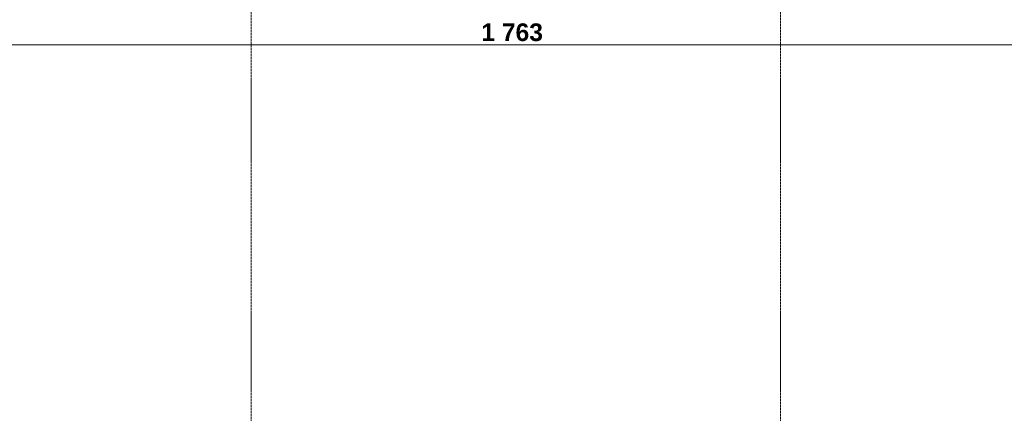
# Model space of a CAD drawing. Extents: x -7314 to 11761, y 144 to 9383.
# Tile 129 of 193: x 2766 to 3883, y 7793 to 8239. Entities that reach past the tile are written whole.
import ezdxf
from ezdxf.xclip import XClip

# ---------------------------------------------------------------- set-up
doc = ezdxf.new("R2010")
doc.units = 0
doc.header["$MEASUREMENT"] = 0
doc.header["$XCLIPFRAME"] = 0
doc.linetypes.add('Krawędzie ukryte', pattern=[68, 48, -20])
doc.layers.add('FORMA - Arch 01 - 410-K Osie', color=7, linetype='Continuous')
doc.layers.add('FORMA - Arch 04 - Wymiary ogólne', color=7, linetype='Continuous')
doc.styles.add('STYL_AUTOMATYCZNY_9', font='arial.ttf')

# ---------------------------------------------------------------- blocks, each defined once
blk = doc.blocks.new('Rysunek_1_1', base_point=(4185.3, -5972.4))
at = {"layer": 'FORMA - Arch 01 - 410-K Osie', "color": 7, "linetype": 'Krawędzie ukryte', "lineweight": 13, "ltscale": 0.025}
for p, q in [((3029, 5890.7), (3029, 8978.4)), ((3629, 5890.7), (3629, 8978.4))]:
    blk.add_line(p, q, dxfattribs=at)
at = {"layer": 'FORMA - Arch 04 - Wymiary ogólne', "color": 154, "linetype": 'Continuous', "lineweight": 13, "ltscale": 0.025}
blk.add_line((4190.6, 8210.9), (2427.2, 8210.9), dxfattribs=at)
at = {"layer": 'FORMA - Arch 04 - Wymiary ogólne', "color": 154, "linetype": 'Continuous', "lineweight": 13, "insert": (3289.8, 8214.9), "char_height": 20, "width": 68.638, "attachment_point": 7, "style": 'STYL_AUTOMATYCZNY_9'}
blk.add_mtext('\\A1;{\\pql;\\fArial|b1|i0|c238|p0;\\W1.000000;1\xa0763}', dxfattribs=at)

msp = doc.modelspace()

# ---------------------------------------------------------------- block references
at = {"lineweight": 20}
ref = msp.add_blockref('Rysunek_1_1', (4185.29965, -5972.39804), dxfattribs=at)
XClip(ref).set_block_clipping_path([(254.0251470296, 246.5573808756), (9689.7973583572, 9358.9497337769)])

doc.saveas('drawing.dxf')
